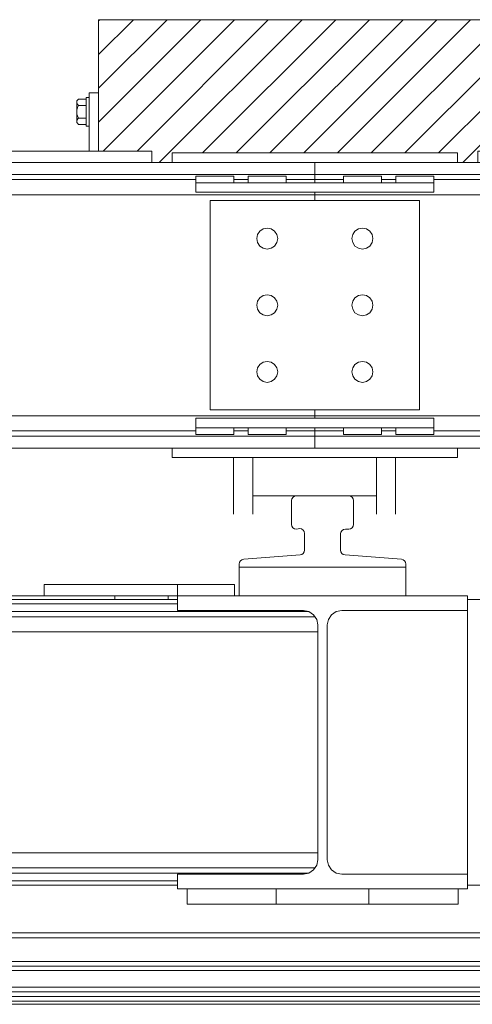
# Model space of a CAD drawing. Header units: millimetres. Extents: x 53056 to 116131, y -669674 to -625124.
# Tile 172 of 256: x 59929 to 60405, y -635887 to -634853. Entities that reach past the tile are written whole.
import ezdxf

# ---------------------------------------------------------------- set-up
doc = ezdxf.new("R2010")
doc.units = ezdxf.units.MM
doc.header["$MEASUREMENT"] = 0
doc.linetypes.add('DGN Style 1', pattern=[536.1990872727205, 0.8921781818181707, -535.3069090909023])
for name, color, linetype, lineweight in [('Main Cradle', 7, 'Continuous', 0), ('Main Cradle Rails', 7, 'Continuous', 0), ('Side Cradle Blocks', 7, 'Continuous', 0), ('Side Cradle Stbd', 7, 'Continuous', 0)]:
    doc.layers.add(name, color=color, linetype=linetype, lineweight=lineweight)

# ---------------------------------------------------------------- blocks, each defined once
blk = doc.blocks.new('*U55')
at = {"linetype": 'Continuous', "lineweight": 0}
h = blk.add_hatch(dxfattribs=at)
h.set_pattern_fill('HATCH', color=30, style=0, pattern_type=2)
h.set_pattern_definition([(45, (-24242.09688, 12471.465095), (-17.71895608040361, 17.71895608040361), [])])
h.paths.add_polyline_path([(-24183.18058327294, 12396.17580080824), (-24183.18058327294, 12408.1757699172), (-24126.61437234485, 12408.17580080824), (-24126.61437234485, 12469.45638980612), (-24126.61437234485, 12546.1757699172), (-24581.61437234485, 12546.1757699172), (-24581.61437234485, 12469.45638980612), (-24581.61437234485, 12408.1757699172), (-24525.61437234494, 12408.1757699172), (-24525.61437234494, 12396.1757699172), (-24504.3974778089, 12396.17580080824), (-24504.3974778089, 12406.1757699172), (-24204.39747780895, 12406.1757699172), (-24204.39747780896, 12396.1757699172)])
at = {"color": 30, "linetype": 'Continuous', "lineweight": 0, "flags": 128}
blk.add_lwpolyline([(-24183.18058327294, 12396.17580080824), (-24183.18058327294, 12408.1757699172), (-24126.61437234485, 12408.17580080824), (-24126.61437234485, 12469.45638980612), (-24126.61437234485, 12546.1757699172), (-24581.61437234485, 12546.1757699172), (-24581.61437234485, 12469.45638980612), (-24581.61437234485, 12408.1757699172), (-24525.61437234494, 12408.1757699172), (-24525.61437234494, 12396.1757699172), (-24504.3974778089, 12396.17580080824), (-24504.3974778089, 12406.1757699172), (-24204.39747780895, 12406.1757699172), (-24204.39747780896, 12396.1757699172), (-24183.18058327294, 12396.17580080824)], close=True, dxfattribs=at)
at = {"layer": 'Main Cradle', "color": 7, "linetype": 'Continuous', "lineweight": 0}
for p, q in [((-24433.75592507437, 11940.97755214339), (-24433.7559250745, 11970.97755214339)), ((-24258.75592507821, 11940.97755214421), (-24258.75592507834, 11970.97755214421)), ((-24638.6595141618, 11940.97755214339), (-24638.6595141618, 11952.97755214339)), ((-24638.6559250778, 11940.97755214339), (-24638.6559250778, 11952.97755214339)), ((-24498.65592507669, 11940.97758324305), (-24498.65592507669, 11952.97755214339)), ((-24438.6559250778, 11940.97758303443), (-24438.6559250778, 11952.97755214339)), ((-25343.88767924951, 11940.97755214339), (-24638.6595141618, 11940.97755214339)), ((-24498.65592507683, 11937.07755214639), (-25343.88767924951, 11937.07755214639)), ((-24564.4330653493, 11940.97752125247), (-24564.43306534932, 11937.07758303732)), ((-24508.65592507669, 11940.97752125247), (-24508.65592507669, 11937.07758303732)), ((-24093.85592507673, 11937.07755214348), (-24193.85592507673, 11937.07755214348)), ((-24193.85592507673, 11637.07755214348), (-24193.85592507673, 11937.07755214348)), ((-24354.2759661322, 11919.05730642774), (-24839.22592507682, 11919.05730642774)), ((-24360.91651307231, 11924.48560870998), (-24754.56713735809, 11924.48560870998)), ((-24359.68430189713, 11923.81589246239), (-24360.60368457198, 11924.39429550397)), ((-24360.58649438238, 11924.41871820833), (-24360.58102832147, 11924.41498905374)), ((-24355.70133560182, 11921.08587711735), (-24355.84572735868, 11921.25103895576)), ((-24355.70235234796, 11921.08657078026), (-24355.70133560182, 11921.08587711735)), ((-24355.4046881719, 11920.74655833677), (-24355.70133560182, 11921.08587711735)), ((-24351.20595596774, 11903.10817468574), (-24839.22592507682, 11903.10817468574)), ((-24352.36593665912, 11657.96182460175), (-24352.35840919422, 11657.98378156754)), ((-24354.27596612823, 11655.09779786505), (-24839.22592507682, 11655.09779786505)), ((-24360.59715863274, 11649.75078222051), (-24360.43440420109, 11649.83800948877)), ((-24356.72032126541, 11652.31968036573), (-24355.83160610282, 11653.20383362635)), ((-24355.83160610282, 11653.20383362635), (-24354.9661848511, 11654.06481254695)), ((-24498.65592507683, 11637.07755214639), (-25343.88767924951, 11637.07755214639)), ((-24498.65592507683, 11633.17755214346), (-24498.65592507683, 11641.69492971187)), ((-24093.85592507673, 11637.07755214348), (-24193.85592507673, 11637.07755214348)), ((-24488.65592507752, 11633.17752125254), (-24488.65592507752, 11623.50167268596)), ((-24394.85415746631, 11633.17752125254), (-24394.85415746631, 11623.50167268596)), ((-24297.65769268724, 11633.17752125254), (-24297.65769268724, 11623.50167268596)), ((-24203.85592507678, 11633.17752125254), (-24203.85592507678, 11623.50167268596)), ((-24488.65592507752, 11623.50167288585), (-24488.65592507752, 11617.17755214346)), ((-24394.85415746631, 11623.50167288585), (-24394.85415746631, 11617.17755214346)), ((-24297.65769268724, 11623.50167288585), (-24297.65769268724, 11617.17755214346)), ((-24203.85592507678, 11623.50167288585), (-24203.85592507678, 11617.17755214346))]:
    blk.add_line(p, q, dxfattribs=at)
at = {"layer": 'Main Cradle', "color": 7, "linetype": 'Continuous', "lineweight": 0, "flags": 128}
for points in [[(-24433.7559250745, 11970.97755214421), (-24433.75592507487, 11970.97755214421), (-24433.75592507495, 11974.35030680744), (-24433.41147972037, 11976.17398741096), (-24432.42560069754, 11977.74640468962), (-24430.93412058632, 11978.85091391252), (-24429.14253274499, 11979.33533785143), (-24369.86931740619, 11983.93219581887), (-24368.07772956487, 11984.41661975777), (-24366.58624945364, 11985.52112898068), (-24365.60037043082, 11987.09354625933), (-24365.25592507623, 11988.91722686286), (-24365.25592507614, 12006.61005514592), (-24365.62319863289, 12008.49097133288), (-24366.67106335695, 12010.09556320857), (-24368.24557804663, 12011.18810110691), (-24370.11543165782, 12011.60808091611), (-24372.005925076, 12011.29380364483), (-24373.89641849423, 12010.97952637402), (-24375.76627210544, 12011.39950618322), (-24377.34078679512, 12012.49204408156), (-24378.38865151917, 12014.09663595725), (-24378.75592507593, 12015.97755214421), (-24378.75592507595, 12040.97755214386), (-24378.37532273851, 12042.89096930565), (-24377.29145898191, 12044.51308604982), (-24375.66934223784, 12045.59694980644), (-24373.75592507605, 12045.97755214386), (-24318.75592507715, 12045.97755214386), (-24316.84250791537, 12045.59694980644), (-24315.22039117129, 12044.51308604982), (-24314.1365274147, 12042.89096930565), (-24313.75592507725, 12040.97755214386), (-24313.75592507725, 12015.97755214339), (-24314.1365274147, 12014.0641349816), (-24315.22039117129, 12012.44201823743), (-24316.84250791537, 12011.35815448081), (-24318.75592507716, 12010.97755214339), (-24322.25592507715, 12010.97755214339), (-24324.16934223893, 12010.59694980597), (-24325.791458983, 12009.51308604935), (-24326.8753227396, 12007.8909693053), (-24327.25592507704, 12005.97755214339), (-24327.25592507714, 11988.91722686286), (-24326.91147972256, 11987.09354625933), (-24325.92560069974, 11985.52112898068), (-24324.43412058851, 11984.41661975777), (-24322.64253274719, 11983.93219581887), (-24263.36931740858, 11979.33533785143), (-24261.57772956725, 11978.85091391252), (-24260.08624945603, 11977.74640468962), (-24259.10037043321, 11976.17398741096), (-24258.75592507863, 11974.35030680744), (-24258.75592507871, 11970.97755214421)], [(-24258.75592507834, 11970.97755214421), (-24258.75592507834, 11970.97755214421), (-24433.7559250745, 11970.97755214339)], [(-24498.65592507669, 11952.97755214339), (-24638.6559250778, 11952.97755214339), (-24638.6595141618, 11952.97755214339), (-24638.6595141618, 11952.97755214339)], [(-24438.6559250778, 11952.97755214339), (-24438.6559250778, 11952.97755214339), (-24498.65592507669, 11952.97755214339)], [(-24498.65627257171, 11940.97755214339), (-24638.6559250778, 11940.97755214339), (-24638.6595141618, 11940.97755214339), (-24638.6595141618, 11940.97755214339)], [(-24498.65592507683, 11641.69492971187), (-24498.65592507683, 11648.57755214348), (-24366.40592507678, 11648.57755214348), (-24360.58913690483, 11649.73458324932), (-24355.65790200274, 11653.02952906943), (-24352.36295618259, 11657.96076397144), (-24351.20592507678, 11663.77755214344), (-24351.20592507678, 11910.37755214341), (-24352.36295618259, 11916.19434031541), (-24355.65790200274, 11921.12557521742), (-24360.58913690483, 11924.42052103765), (-24366.40592507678, 11925.57755214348), (-24498.65592507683, 11925.57755214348), (-24498.65592507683, 11940.97755214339), (-24193.85592507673, 11940.97755214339), (-24193.85592507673, 11937.07755214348)], [(-24498.65592507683, 11932.46017458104), (-24754.56713735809, 11932.46017458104), (-25162.91153121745, 11932.46017458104), (-25343.88767924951, 11932.46017458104)], [(-24193.85592507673, 11925.57755214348), (-24193.85592507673, 11925.57755214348), (-24326.10592507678, 11925.57755214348), (-24331.92271324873, 11924.42052103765), (-24336.85394815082, 11921.12557521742), (-24340.14889397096, 11916.19434031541), (-24341.30592507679, 11910.37755214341), (-24341.30592507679, 11663.77755214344), (-24340.14889397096, 11657.96076397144), (-24336.85394815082, 11653.02952906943), (-24331.92271324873, 11649.73458324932), (-24326.10592507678, 11648.57755214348), (-24193.85592507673, 11648.57755214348), (-24193.85592507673, 11648.57755214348)], [(-24360.60454291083, 11924.39447054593), (-24360.60368457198, 11924.39429550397), (-24360.67129767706, 11924.4368323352)], [(-24352.35344762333, 11916.14637921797), (-24352.37339669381, 11916.18964035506), (-24352.40356111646, 11916.2550542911)], [(-24351.20595596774, 11671.04692960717), (-24839.22592507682, 11671.04692960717), (-25327.24592507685, 11671.04692960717), (-25343.88767924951, 11671.04692960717)], [(-25343.88767924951, 11649.66949558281), (-25162.91153121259, 11649.66949558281), (-24754.56713734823, 11649.66949558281), (-24360.91651304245, 11649.66949558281)], [(-24360.64986316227, 11649.72253554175), (-24360.59715863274, 11649.75078222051), (-24360.59820806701, 11649.7505702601)], [(-25343.88767924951, 11641.69492971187), (-25162.91153121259, 11641.69492971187), (-24754.56713734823, 11641.69492971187), (-24498.65592507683, 11641.69492971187)], [(-24193.85592507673, 11637.07755214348), (-24193.85592507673, 11633.17755214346), (-24498.65592507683, 11633.17755214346)], [(-24488.65592507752, 11617.17755214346), (-24394.85415746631, 11617.17755214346), (-24386.99818754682, 11617.17755214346), (-24373.29968553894, 11617.17755214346), (-24355.72304744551, 11617.17755214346), (-24336.78880270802, 11617.17755214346), (-24319.2121646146, 11617.17755214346), (-24305.51366260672, 11617.17755214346), (-24297.65769268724, 11617.17755214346), (-24203.85592507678, 11617.17755214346), (-24203.85592507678, 11617.17755214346)]]:
    blk.add_lwpolyline(points, dxfattribs=at)
at = {"layer": 'Main Cradle Rails', "color": 7, "linetype": 'Continuous', "lineweight": 0}
for p, q in [((-24738.61958383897, 11586.87933437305), (-23953.89221887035, 11586.87933437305)), ((-24751.52607107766, 11581.87933437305), (-23940.98573056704, 11581.87933437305)), ((-25343.88767924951, 11556.8793343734), (-17845.06221408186, 11556.8793343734)), ((-17845.06221408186, 11551.88130860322), (-25343.88767924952, 11551.88130860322)), ((-25343.88767924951, 11547.51183737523), (-17845.06221408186, 11547.51183737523)), ((-25343.88767924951, 11529.81900909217), (-17845.06221408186, 11529.81900909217)), ((-25343.88767924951, 11524.83397804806), (-17845.06221408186, 11524.83397804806)), ((-25343.88767924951, 11520.23712008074), (-17845.06221408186, 11520.23712008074)), ((-25343.88767924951, 11515.25208903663), (-17845.06221408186, 11515.25208903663)), ((-25343.88767924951, 11511.8793343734), (-17845.06221408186, 11511.8793343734))]:
    blk.add_line(p, q, dxfattribs=at)
at = {"layer": 'Side Cradle Blocks', "color": 7, "linetype": 'Continuous', "lineweight": 0}
for p, q in [((-24126.61437234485, 12546.1757699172), (-24581.61437234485, 12546.1757699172)), ((-24581.61437234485, 12469.45638980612), (-24581.61437234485, 12546.1757699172)), ((-24591.61437234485, 12408.17580080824), (-24591.61437234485, 12469.45638980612)), ((-24581.61437234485, 12469.45638980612), (-24591.61437234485, 12469.45638980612)), ((-24581.61437234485, 12408.17580080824), (-24581.61437234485, 12469.45638980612)), ((-24604.61437234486, 12459.48763980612), (-24604.61437234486, 12456.92042395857)), ((-24604.61406343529, 12458.10993105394), (-24604.6143722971, 12459.48742684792)), ((-24602.82246212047, 12462.83138980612), (-24603.86424705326, 12461.58544304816)), ((-24603.83122872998, 12453.78718182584), (-24602.82246212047, 12456.14388980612)), ((-24603.80584654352, 12457.37731130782), (-24602.82246212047, 12456.14388980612)), ((-24602.8307240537, 12462.82102717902), (-24602.82246212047, 12462.83138980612)), ((-24602.82246212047, 12462.83138980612), (-24594.61440323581, 12462.83138980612)), ((-24602.82246212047, 12456.14388980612), (-24594.61440323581, 12456.14388980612)), ((-24604.61437234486, 12449.45635264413), (-24604.61437234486, 12445.51773410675)), ((-24604.61207137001, 12449.2255000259), (-24604.61437234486, 12445.51754498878)), ((-24604.61225937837, 12448.42473093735), (-24604.61207137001, 12449.2255000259)), ((-24603.86424705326, 12441.52294305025), (-24602.82246212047, 12442.76888980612)), ((-24603.594558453, 12444.4899814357), (-24602.82246212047, 12442.76888980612)), ((-24602.82246212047, 12442.76888980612), (-24594.61440323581, 12442.76888980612)), ((-24604.61437234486, 12439.42597780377), (-24604.61437234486, 12441.99026646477)), ((-24604.61437214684, 12439.42598317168), (-24604.61406343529, 12440.74085391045)), ((-24603.86424705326, 12437.32733656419), (-24604.61422497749, 12438.05336817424)), ((-24603.93278387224, 12441.44097485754), (-24603.86424705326, 12441.52294305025)), ((-24602.82331224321, 12436.08240653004), (-24603.86424705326, 12437.32733656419)), ((-24603.80584654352, 12437.31481130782), (-24602.82246212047, 12436.08138980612)), ((-24602.82246212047, 12436.08138980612), (-24594.61440323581, 12436.08138980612))]:
    blk.add_line(p, q, dxfattribs=at)
at = {"layer": 'Side Cradle Blocks', "color": 7, "linetype": 'Continuous', "lineweight": 0, "flags": 128}
for points in [[(-24591.61440323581, 12434.45638980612), (-24594.61437234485, 12434.45638980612), (-24594.61437234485, 12435.59819681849), (-24594.61437234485, 12438.84978808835), (-24594.61437234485, 12443.71613832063), (-24594.61437234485, 12449.45638980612), (-24594.61437234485, 12455.19664129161), (-24594.61437234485, 12460.06299152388), (-24594.61437234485, 12463.31458279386), (-24594.61437234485, 12464.45638949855)], [(-24594.61437234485, 12464.45638980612), (-24594.61437234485, 12464.45638980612), (-24591.61440323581, 12464.45638980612)], [(-24603.86424705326, 12461.58544304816), (-24604.61437234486, 12460.85926877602), (-24604.61437234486, 12459.48763980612)], [(-24603.86424705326, 12461.58544304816), (-24603.93278387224, 12461.50347485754), (-24604.48961138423, 12460.33996018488), (-24604.58274256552, 12459.91593339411), (-24604.61437234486, 12459.48763980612), (-24604.39579598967, 12458.35722453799), (-24604.10753683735, 12457.75570991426), (-24603.80584654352, 12457.37731130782)], [(-24604.61437234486, 12456.92042395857), (-24604.61437234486, 12453.39523462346), (-24604.61437234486, 12449.45638980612), (-24604.61207137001, 12449.2255000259), (-24604.61207848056, 12449.25721239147)], [(-24604.61437234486, 12449.45638980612), (-24604.43961914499, 12451.47601914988), (-24603.86744066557, 12453.6496193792), (-24603.83122872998, 12453.78718182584)], [(-24604.61437234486, 12445.51754498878), (-24604.61437234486, 12445.51754498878), (-24604.61406343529, 12445.28718750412)], [(-24604.60669524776, 12439.79264373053), (-24604.6064890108, 12439.63885040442), (-24604.61437234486, 12441.99235565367), (-24604.61437234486, 12445.51753309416)], [(-24604.61207137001, 12449.2255000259), (-24604.36351590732, 12447.03269134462), (-24603.82318080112, 12445.24596644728), (-24603.594558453, 12444.4899814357)], [(-24603.80584654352, 12437.31481130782), (-24604.10753683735, 12437.69320991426), (-24604.39579598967, 12438.29472453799), (-24604.61437234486, 12439.42513980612), (-24604.6064890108, 12439.63885040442), (-24604.58274256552, 12439.85343339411), (-24604.48961138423, 12440.27746018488), (-24603.93278387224, 12441.44097485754)], [(-24603.80593818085, 12437.31489503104), (-24603.80584654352, 12437.31481130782), (-24604.61437234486, 12438.05351083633), (-24604.61437234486, 12439.42513980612), (-24604.61437221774, 12439.42568123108)]]:
    blk.add_lwpolyline(points, dxfattribs=at)
at = {"layer": 'Side Cradle Stbd', "color": 7, "linetype": 'Continuous', "lineweight": 0}
for p, q in [((-24525.61437234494, 12408.1757699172), (-24525.61437234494, 12396.17580080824)), ((-24504.3974778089, 12396.17580080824), (-24504.3974778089, 12406.1757699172)), ((-24504.3974778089, 12406.1757699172), (-24204.39747780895, 12406.1757699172)), ((-24204.39747780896, 12396.17580080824), (-24204.39747780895, 12406.1757699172)), ((-25343.88767924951, 12396.1757699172), (-24354.39747780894, 12396.1757699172)), ((-24354.39747780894, 12396.1757699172), (-21904.68058327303, 12396.1757699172)), ((-25343.88767924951, 12383.58382648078), (-24354.39747780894, 12383.58382648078)), ((-24479.39747780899, 12381.93001227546), (-24479.39747780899, 12374.9300431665)), ((-24439.3974778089, 12381.93001227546), (-24479.39747780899, 12381.93001227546)), ((-24439.3974778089, 12374.9300431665), (-24439.3974778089, 12381.93001227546)), ((-24424.39747780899, 12381.93001227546), (-24424.39747780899, 12374.9300431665)), ((-24384.3974778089, 12381.93001227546), (-24424.39747780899, 12381.93001227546)), ((-24384.3974778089, 12374.9300431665), (-24384.3974778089, 12381.93001227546)), ((-24354.39747780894, 12383.58382648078), (-21904.68058327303, 12383.5838264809)), ((-24324.39747780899, 12374.93004316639), (-24324.39747780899, 12381.93001227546)), ((-24324.39747780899, 12381.93001227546), (-24284.3974778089, 12381.93001227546)), ((-24284.3974778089, 12381.93001227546), (-24284.3974778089, 12374.93004316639)), ((-24269.39747780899, 12374.93004316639), (-24269.39747780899, 12381.93001227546)), ((-24269.39747780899, 12381.93001227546), (-24229.3974778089, 12381.93001227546)), ((-24229.3974778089, 12381.93001227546), (-24229.3974778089, 12374.93004319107)), ((-25343.88767924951, 12378.15552419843), (-24479.39750869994, 12378.15552419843)), ((-24479.39747780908, 12374.93001227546), (-24479.39747780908, 12364.93001227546)), ((-24479.39747780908, 12374.93001227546), (-24229.39747780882, 12374.93001227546)), ((-24439.39744691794, 12378.15552419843), (-24424.39750869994, 12378.15552419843)), ((-24384.39744691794, 12378.15552419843), (-24354.39747780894, 12378.15552419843)), ((-24354.39747780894, 12378.15552419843), (-24324.39750869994, 12378.15552419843)), ((-24284.39744691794, 12378.15552419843), (-24269.39750869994, 12378.15552419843)), ((-24229.39747780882, 12364.93001227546), (-24229.39747780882, 12374.93001227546)), ((-24229.39744691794, 12378.15552419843), (-22029.68061416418, 12378.15552419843)), ((-25343.88767924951, 12362.20639245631), (-24354.39747780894, 12362.20639245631)), ((-24229.39747780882, 12364.93001227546), (-24479.39747780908, 12364.93001227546)), ((-24354.39747780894, 12362.20639245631), (-21904.68058327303, 12362.20639245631)), ((-24464.39747780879, 12281.1757699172), (-24464.39747780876, 12356.1757699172)), ((-24404.39747780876, 12356.1757699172), (-24464.39747780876, 12356.1757699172)), ((-24404.39747780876, 12356.1757699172), (-24354.39747780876, 12356.1757699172)), ((-24304.39747780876, 12327.1757699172), (-24300.18796005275, 12326.33844477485)), ((-24400.18796005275, 12306.01309505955), (-24396.61930321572, 12308.39759532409)), ((-24404.39747780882, 12235.1757699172), (-24400.1879600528, 12236.01309505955)), ((-24300.18796005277, 12236.01309505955), (-24296.61930321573, 12238.39759532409)), ((-24396.61930321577, 12168.39759532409), (-24394.23480295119, 12171.96625216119)), ((-24314.56015266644, 12171.96625216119), (-24312.17565240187, 12168.39759532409)), ((-24244.39747780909, 12150.6757699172), (-24244.39747780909, 12136.1757699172)), ((-24244.39747780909, 12136.1757699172), (-24268.89747780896, 12136.1757699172)), ((-25343.88767924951, 12130.14514737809), (-24354.39747780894, 12130.14514737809)), ((-24479.39747780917, 12127.42152755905), (-24479.39747780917, 12117.42152755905)), ((-24479.39747780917, 12127.42152755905), (-24229.3974778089, 12127.42152755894)), ((-24354.39747780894, 12127.42155844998), (-24354.39747780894, 12130.14514737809)), ((-24354.39747780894, 12130.14514737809), (-21904.68058327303, 12130.14514737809)), ((-24229.3974778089, 12117.42152755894), (-24229.3974778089, 12127.42152755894)), ((-25343.88767924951, 12114.19601563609), (-24479.39750870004, 12114.19601563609)), ((-24229.3974778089, 12117.42152755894), (-24479.39747780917, 12117.42152755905)), ((-24479.39747780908, 12110.42152755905), (-24479.39747780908, 12117.42149664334)), ((-24439.39747780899, 12117.42149666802), (-24439.39747780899, 12110.42152755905)), ((-24439.39744691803, 12114.19601563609), (-24424.39750870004, 12114.19601563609)), ((-24424.39747780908, 12110.42152755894), (-24424.39747780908, 12117.42149666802)), ((-24384.39747780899, 12117.42149666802), (-24384.39747780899, 12110.42152755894)), ((-24384.39744691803, 12114.19601563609), (-24354.39747780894, 12114.19601563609)), ((-24354.39747780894, 12114.19601563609), (-24324.39750870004, 12114.19601563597)), ((-24324.39747780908, 12117.42149666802), (-24324.39747780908, 12110.42152755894)), ((-24284.39747780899, 12110.42152755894), (-24284.39747780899, 12117.42149666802)), ((-24284.39744691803, 12114.19601563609), (-24269.39750870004, 12114.19601563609)), ((-24269.39747780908, 12117.42149666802), (-24269.39747780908, 12110.42152755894)), ((-24229.39747780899, 12110.42152755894), (-24229.39747780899, 12117.42149666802)), ((-24229.39744691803, 12114.19601563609), (-22029.68061416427, 12114.19601563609)), ((-25343.88767924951, 12108.76771335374), (-24354.39747780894, 12108.76771335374)), ((-24439.39747780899, 12110.42152755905), (-24479.39747780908, 12110.42152755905)), ((-24384.39747780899, 12110.42152755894), (-24424.39747780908, 12110.42152755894)), ((-24354.39747780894, 12108.76771335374), (-21904.68058327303, 12108.76771335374)), ((-24324.39747780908, 12110.42152755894), (-24284.39747780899, 12110.42152755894)), ((-24269.39747780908, 12110.42152755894), (-24229.39747780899, 12110.42152755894)), ((-25343.88767924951, 12096.1757699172), (-24354.39747780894, 12096.1757699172)), ((-24504.39747780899, 12096.17573902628), (-24504.39747780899, 12086.1757699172)), ((-24354.39747780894, 12096.1757699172), (-21904.68058327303, 12096.1757699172)), ((-24204.39747780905, 12096.17573902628), (-24204.39747780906, 12086.1757699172)), ((-24504.39747780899, 12086.1757699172), (-24204.39747780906, 12086.1757699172)), ((-24439.68060495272, 12050.91820833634), (-24439.68060520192, 12086.17573902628)), ((-24439.68060687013, 12086.17573902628), (-24439.68060613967, 12050.91828153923)), ((-24419.6806063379, 12085.79708984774), (-24419.68060634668, 12086.17573902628)), ((-24289.68058053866, 12050.91820833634), (-24289.68058078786, 12086.17573902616)), ((-24269.68058245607, 12086.17573902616), (-24269.68058172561, 12050.91823950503)), ((-24439.68060500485, 12026.8628268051), (-24439.68060495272, 12050.91820833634)), ((-24439.68060613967, 12050.91817744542), (-24439.68060541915, 12026.86287462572)), ((-24419.68060570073, 12050.91815939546), (-24419.68060547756, 12045.97755124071)), ((-24419.68060547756, 12045.97755124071), (-24419.68060539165, 12050.91815976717)), ((-24289.68058059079, 12026.8628268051), (-24289.68058053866, 12050.91820833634)), ((-24269.68058172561, 12050.91815886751), (-24269.68058100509, 12026.86282615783)), ((-24419.68060599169, 12045.97752016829), (-24419.68060541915, 12026.86282615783)), ((-24373.75608475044, 12045.97755187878), (-24419.68057407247, 12045.97755124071)), ((-24289.68061144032, 12045.97755304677), (-24318.75576924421, 12045.97755264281)), ((-24289.68058157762, 12045.97752215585), (-24289.68058100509, 12026.86287462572))]:
    blk.add_line(p, q, dxfattribs=at)
at = {"layer": 'Side Cradle Stbd', "color": 7, "linetype": 'Continuous', "lineweight": 0, "flags": 128}
for points in [[(-24825.61437234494, 12408.1757699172), (-24525.61437234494, 12408.1757699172), (-24525.61437234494, 12408.1757699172)], [(-24354.39747780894, 12374.9300431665), (-24354.39747780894, 12376.59596086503), (-24354.39747780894, 12378.15552419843), (-24354.39747780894, 12383.58382648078), (-24354.39747780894, 12384.36360814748), (-24354.39747780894, 12386.13157597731), (-24354.39747780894, 12388.64490387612), (-24354.39747780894, 12391.55839235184), (-24354.39747780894, 12396.1757699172), (-24354.39747780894, 12396.1757699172)], [(-24354.39747780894, 12386.13157597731), (-24354.39747780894, 12386.13157597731), (-24354.39747780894, 12388.64490387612), (-24354.39747780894, 12391.55839235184), (-24354.39747780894, 12391.55839235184)], [(-24354.39747780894, 12374.9300431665), (-24354.39747780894, 12376.59596086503), (-24354.39747780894, 12378.15552419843), (-24354.39747780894, 12383.58382648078), (-24354.39747780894, 12384.36360814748), (-24354.39747780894, 12386.13157597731)], [(-24354.39747780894, 12356.17581416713), (-24354.39747780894, 12362.20639245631), (-24354.39747780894, 12364.92998138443)], [(-24354.39747780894, 12362.20639245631), (-24354.39747780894, 12362.20639245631), (-24354.39747780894, 12364.92998138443)], [(-24244.39747780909, 12150.6757699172), (-24244.39747780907, 12211.1757699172), (-24244.39747780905, 12281.1757699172), (-24244.39747780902, 12356.1757699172), (-24268.89747780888, 12356.1757699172), (-24354.39747780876, 12356.1757699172)], [(-24400.18796005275, 12306.01309505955), (-24404.39747780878, 12305.1757699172), (-24408.60699556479, 12306.01309505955), (-24412.17565240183, 12308.39759532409), (-24414.5601526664, 12311.96625216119), (-24415.39747780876, 12316.1757699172), (-24414.5601526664, 12320.38528767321), (-24412.17565240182, 12323.95394451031), (-24408.60699556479, 12326.33844477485), (-24404.39747780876, 12327.1757699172), (-24400.18796005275, 12326.33844477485), (-24396.61930321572, 12323.95394451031), (-24394.23480295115, 12320.38528767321), (-24393.39747780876, 12316.1757699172), (-24394.23480295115, 12311.96625216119), (-24396.61930321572, 12308.39759532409)], [(-24304.39747780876, 12327.1757699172), (-24308.60699556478, 12326.33844477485), (-24312.17565240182, 12323.95394451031), (-24314.5601526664, 12320.38528767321), (-24315.39747780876, 12316.1757699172), (-24314.5601526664, 12311.96625216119), (-24312.17565240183, 12308.39759532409), (-24308.60699556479, 12306.01309505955), (-24304.39747780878, 12305.1757699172), (-24300.18796005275, 12306.01309505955), (-24296.61930321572, 12308.39759532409), (-24294.23480295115, 12311.96625216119), (-24293.39747780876, 12316.1757699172), (-24294.23480295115, 12320.38528767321), (-24296.61930321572, 12323.9539445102), (-24300.18796005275, 12326.33844477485)], [(-24464.39747780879, 12281.1757699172), (-24464.39747780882, 12211.1757699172), (-24464.39747780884, 12150.6757699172), (-24464.39747780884, 12136.1757699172), (-24404.39747780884, 12136.1757699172), (-24354.39747780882, 12136.1757699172), (-24268.89747780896, 12136.1757699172)], [(-24404.39747780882, 12235.1757699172), (-24408.60699556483, 12236.01309505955), (-24412.17565240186, 12238.39759532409), (-24414.56015266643, 12241.96625216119), (-24415.39747780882, 12246.1757699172), (-24414.56015266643, 12250.38528767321), (-24412.17565240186, 12253.95394451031), (-24408.60699556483, 12256.33844477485), (-24404.3974778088, 12257.1757699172), (-24400.18796005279, 12256.33844477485), (-24396.61930321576, 12253.95394451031), (-24394.23480295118, 12250.38528767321), (-24393.39747780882, 12246.1757699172), (-24394.23480295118, 12241.96625216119), (-24396.61930321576, 12238.39759532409), (-24400.1879600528, 12236.01309505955)], [(-24300.18796005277, 12236.01309505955), (-24304.39747780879, 12235.1757699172), (-24308.6069955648, 12236.01309505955), (-24312.17565240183, 12238.39759532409), (-24314.56015266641, 12241.96625216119), (-24315.39747780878, 12246.1757699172), (-24314.56015266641, 12250.38528767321), (-24312.17565240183, 12253.95394451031), (-24308.6069955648, 12256.33844477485), (-24304.39747780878, 12257.1757699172), (-24300.18796005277, 12256.33844477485), (-24296.61930321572, 12253.9539445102), (-24294.23480295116, 12250.38528767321), (-24293.39747780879, 12246.1757699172), (-24294.23480295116, 12241.96625216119), (-24296.61930321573, 12238.39759532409)], [(-24396.61930321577, 12168.39759532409), (-24400.1879600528, 12166.01309505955), (-24404.39747780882, 12165.1757699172), (-24408.60699556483, 12166.01309505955), (-24412.17565240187, 12168.39759532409), (-24414.56015266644, 12171.96625216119), (-24415.39747780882, 12176.1757699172), (-24414.56015266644, 12180.38528767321), (-24412.17565240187, 12183.95394451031), (-24408.60699556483, 12186.33844477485), (-24404.39747780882, 12187.1757699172), (-24400.1879600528, 12186.33844477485), (-24396.61930321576, 12183.95394451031), (-24394.23480295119, 12180.38528767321), (-24393.39747780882, 12176.1757699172), (-24394.23480295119, 12171.96625216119)], [(-24314.56015266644, 12171.96625216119), (-24315.39747780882, 12176.1757699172), (-24314.56015266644, 12180.38528767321), (-24312.17565240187, 12183.95394451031), (-24308.60699556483, 12186.33844477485), (-24304.39747780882, 12187.1757699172), (-24300.1879600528, 12186.33844477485), (-24296.61930321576, 12183.9539445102), (-24294.23480295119, 12180.38528767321), (-24293.39747780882, 12176.1757699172), (-24294.23480295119, 12171.96625216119), (-24296.61930321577, 12168.39759532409), (-24300.1879600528, 12166.01309505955), (-24304.39747780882, 12165.1757699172), (-24308.60699556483, 12166.01309505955), (-24312.17565240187, 12168.39759532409)], [(-24354.39747780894, 12127.42155844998), (-24354.39747780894, 12130.14514737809), (-24354.39747780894, 12136.17573858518)], [(-24354.39747780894, 12100.79314748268), (-24354.39747780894, 12103.7066359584), (-24354.39747780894, 12106.21996385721), (-24354.39747780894, 12107.98793168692), (-24354.39747780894, 12108.76771335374), (-24354.39747780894, 12114.19601563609), (-24354.39747780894, 12115.75557896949), (-24354.39747780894, 12117.42149666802)], [(-24354.39747780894, 12115.75557896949), (-24354.39747780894, 12115.75557896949), (-24354.39747780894, 12117.42149666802)], [(-24354.39747780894, 12100.79314748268), (-24354.39747780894, 12103.7066359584), (-24354.39747780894, 12106.21996385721), (-24354.39747780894, 12107.98793168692), (-24354.39747780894, 12108.76771335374), (-24354.39747780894, 12114.19601563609), (-24354.39747780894, 12115.75557896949)], [(-24354.39747780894, 12096.1757699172), (-24354.39747780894, 12096.1757699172), (-24354.39747780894, 12100.79314748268)], [(-24419.68060520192, 12086.17573902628), (-24419.68060495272, 12050.91820861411), (-24419.68060500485, 12026.86282708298), (-24419.68060541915, 12026.86282615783), (-24419.68091391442, 12026.86282615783)], [(-24419.68060589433, 12075.97755022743), (-24419.68060603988, 12079.19935845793), (-24419.68060617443, 12082.17804214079), (-24419.6806063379, 12085.79708984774)], [(-24419.68060572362, 12085.79709121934), (-24419.68060578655, 12082.17804644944), (-24419.68060583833, 12079.19936216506), (-24419.68060589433, 12075.97755022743)], [(-24419.6806066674, 12085.7970589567), (-24419.68060640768, 12074.6039701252), (-24419.68060631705, 12070.69848020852), (-24419.68060602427, 12058.08073817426)], [(-24269.68058078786, 12086.17573902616), (-24269.68058053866, 12050.91820861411), (-24269.68058059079, 12026.86282708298), (-24269.68058100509, 12026.86282615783), (-24269.68088950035, 12026.86282615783)], [(-24419.68060539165, 12050.91823950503), (-24419.68060538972, 12051.02993497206), (-24419.6806053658, 12052.40538300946), (-24419.68060526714, 12058.08070641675)], [(-24419.68060602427, 12058.08067552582), (-24419.68060576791, 12052.40538307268), (-24419.68060570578, 12051.02993517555), (-24419.68060570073, 12050.91823950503)]]:
    blk.add_lwpolyline(points, dxfattribs=at)

msp = doc.modelspace()

# ---------------------------------------------------------------- block references
at = {"color": 7, "linetype": 'DGN Style 1', "lineweight": 0}
msp.add_blockref('*U55', (84593.95000000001, -647399.3500000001), dxfattribs=at)

doc.saveas('drawing.dxf')
